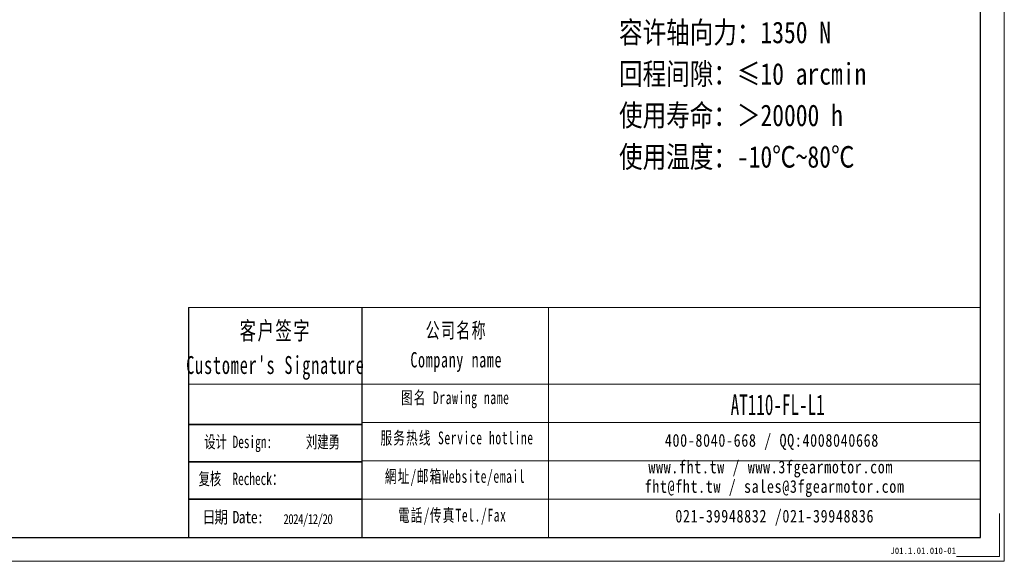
# Model space of a CAD drawing. Header units: millimetres. Extents: x 7 to 755, y 37 to 563.
# Tile 4 of 8: x 390 to 755, y 37 to 238. Entities that reach past the tile are written whole.
import ezdxf

# ---------------------------------------------------------------- set-up
doc = ezdxf.new("R2010")
doc.units = ezdxf.units.MM
doc.layers.add('6文字层', color=3, linetype='Continuous')
doc.layers.add('7标注层', color=4, linetype='Continuous')
for name, color, linetype, lineweight in [('SLD-0', 7, 'Continuous', 18), ('图框_外框线', 7, 'Continuous', 18), ('尺寸线层', 3, 'Continuous', 18), ('粗实线层', 7, 'Continuous', 35)]:
    doc.layers.add(name, color=color, linetype=linetype, lineweight=lineweight)
doc.styles.add('SLDTEXTSTYLE4', font='SimSun.ttf', dxfattribs={"width": 0.611111})
doc.styles.get("Standard").update_dxf_attribs({"font": 'SimSun.ttf'})
doc.styles.add('宋体', font='SimSun.ttf', dxfattribs={"width": 0.8})
doc.styles.add('标准', font='txt', dxfattribs={"width": 0.667})
doc.styles.add('样式 1', font='SimSun.ttf')

msp = doc.modelspace()

# ---------------------------------------------------------------- linework, layer by layer
msp.add_line((516.73099, 131.07195), (516.73099, 46.03063))
at = {"layer": '7标注层', "color": 0}
msp.add_line((452.5806, 131.07195), (452.5806, 46.04517), dxfattribs=at)
at = {"layer": '图框_外框线'}
for p, q in [((452.5806, 131.07195), (516.73099, 131.07195)), ((516.73099, 131.07195), (516.73099, 46.04517)), ((516.73099, 131.07195), (745.76631, 131.07195)), ((585.84871, 131.07195), (585.84871, 46.04517)), ((452.5806, 102.69844), (516.73099, 102.69844)), ((516.73099, 102.69844), (745.76631, 102.69844)), ((516.73099, 88.51169), (745.76631, 88.51169)), ((516.73099, 74.32494), (745.76631, 74.32494)), ((516.73099, 60.13819), (745.76631, 60.13819))]:
    msp.add_line(p, q, dxfattribs=at)
at = {"layer": '图框_外框线', "color": 3}
msp.add_lwpolyline([(10.64168, 37.18825), (754.62324, 37.18825), (754.62324, 563.28949), (10.64168, 563.28949)], close=True, dxfattribs=at)
at = {"layer": '图框_外框线', "color": 3, "lineweight": 25}
msp.add_lwpolyline([(54.9263, 46.04517), (745.76631, 46.04517), (745.76631, 554.43256), (54.9263, 554.43256)], close=True, dxfattribs=at)
at = {"layer": '图框_外框线', "color": 3}
msp.add_lwpolyline([(752.85185, 54.90209), (752.85185, 38.95963), (736.90939, 38.95963)], dxfattribs=at)
at = {"layer": '粗实线层'}
for p, q in [((516.73099, 87.76216), (452.5806, 87.76216)), ((516.73099, 73.95018), (452.5806, 73.95018)), ((516.73099, 60.13819), (452.5806, 60.13819))]:
    msp.add_line(p, q, dxfattribs=at)

# ---------------------------------------------------------------- texts
at = {"layer": '6文字层', "insert": (712.46541, 42.30147), "char_height": 2.3792377, "width": 41.2126057, "attachment_point": 1, "style": '样式 1'}
msp.add_mtext('J01.1.01.010-01', dxfattribs=at)
at = {"layer": 'SLD-0', "color": 1, "attachment_point": 2, "line_spacing_factor": 1.15057}
for s, insert, char_height, width, style in [("{\\fNSimSun|b0|i0|c134|p49;\\T1.1;客户签字\\PCustomer's Signature}", (484.76636, 125.82274), 6.6204839, 82.3595025, '标准'), ('{\\fNSimSun|b0|i0|c134|p49;\\T1.1;公司名称\\PCompany name}', (551.72822, 125.47129), 5.6747005, 73.4696534, '标准'), ('{\\fNSimSun|b0|i0|c134|p49;\\T1.1;图名 Drawing name}', (551.34033, 100.08332), 4.7289171, 60.4766279, '标准'), ('\\pt33.10239;{\\fSimSun|b1|i0|c134|p49;\\W0.61111;\\C256;AT110-FL-L1}', (670.71577, 98.94144), 7.6135605, 48.1804389, '标准'), ('{\\fNSimSun|b0|i0|c134|p49;\\T1.1;服务热线 Service hotline}', (552.01092, 85.21334), 4.7289171, 67.3767733, '标准'), ('\\T1.1;400-8040-668 / QQ:4008040668', (668.58052, 84.30975), 4.7289171, 137.6843562, '宋体'), ('\\T1.1;www.fht.tw / www.3fgearmotor.com ', (668.14448, 74.46005), 4.7289171, 137.8393507, '宋体'), ('{\\fNSimSun|b0|i0|c134|p49;\\T1.1;網址/邮箱Website/email}', (551.27458, 70.96585), 4.7289171, 70.1328792, '标准'), ('\\pt56.74701;{\\T1.1;fht@fht.tw / sales@3fgearmotor.com }', (669.58567, 67.25916), 4.7289171, 137.8393507, '宋体'), ('{\\fNSimSun|b0|i0|c134|p49;\\T1.1;電話/传真Tel./Fax}', (550.21509, 56.60728), 4.7289171, 70.9763722, '标准'), ('\\T1.1;021-39948832 /021-39948836 ', (669.63512, 56.27487), 4.7289171, 105.2507715, '宋体')]:
    msp.add_mtext(s, dxfattribs=dict(at, insert=insert, char_height=char_height, width=width, style=style))
at = {"layer": 'SLD-0', "color": 1, "width": 65.5969121, "attachment_point": 2, "style": 'SLDTEXTSTYLE4'}
for s, insert, char_height in [('{\\fNSimSun|b0|i0|c134|p49;\\W0.667;设计 \\fNSimSun|b0|i0|c0|p49;Design:      \\fNSimSun|b0|i0|c134|p49;刘建勇}', (483.52965, 83.68648), 4.60399546), ('{\\fNSimSun|b0|i0|c134|p49;\\W0.667;复核  Recheck：}', (471.97397, 70.0107), 4.6039955), ('{\\fNSimSun|b0|i0|c134|p49;\\W0.8;\\T0.9;日期 Date:}', (468.90259, 55.84592), 4.6039955)]:
    msp.add_mtext(s, dxfattribs=dict(at, insert=insert, char_height=char_height))
at = {"layer": 'SLD-0', "color": 1, "insert": (496.76099, 54.66379), "char_height": 3.7001904, "width": 52.7196578, "attachment_point": 2}
msp.add_mtext('{\\fNSimSun|b0|i0|c134|p49;\\W0.8;\\T0.9;2024/12/20}', dxfattribs=at)
at = {"layer": '尺寸线层', "insert": (611.98029, 328.95464), "char_height": 7.2576, "width": 140.1955355, "attachment_point": 1, "line_spacing_factor": 1.15057, "style": '标准'}
msp.add_mtext('{\\fNSimSun|b0|i0|c134|p49;\\H1.10229x;\\W0.8;性能参数：\\H0.9072x;\\W0.667;\\P\\H1.10229x;\\W0.8;减速比：1:3-20\\H0.9072x;\\W0.667;\\P\\H1.10229x;\\W0.8;额定输出力矩：85-150 N.m\\H0.9072x;\\W0.667;\\P\\H1.10229x;\\W0.8;最大加速力矩：1.5倍额定扭矩\\H0.9072x;\\W0.667;\\P\\H1.10229x;\\W0.8;额定输入转速：3000 rpm\\H0.9072x;\\W0.667;\\P\\H1.10229x;\\W0.8;容许径向力：2700 N\\H0.9072x;\\W0.667;\\P\\H1.10229x;\\W0.8;容许轴向力：1350 N\\H0.9072x;\\W0.667;\\P\\H1.10229x;\\W0.8;回程间隙：≤10 arcmin\\H0.9072x;\\W0.667;\\P\\H1.10229x;\\W0.8;使用寿命：＞20000 h\\H0.9072x;\\W0.667;\\P\\H1.10229x;\\W0.8;使用温度：-10℃~80℃}', dxfattribs=at)

doc.saveas('drawing.dxf')
